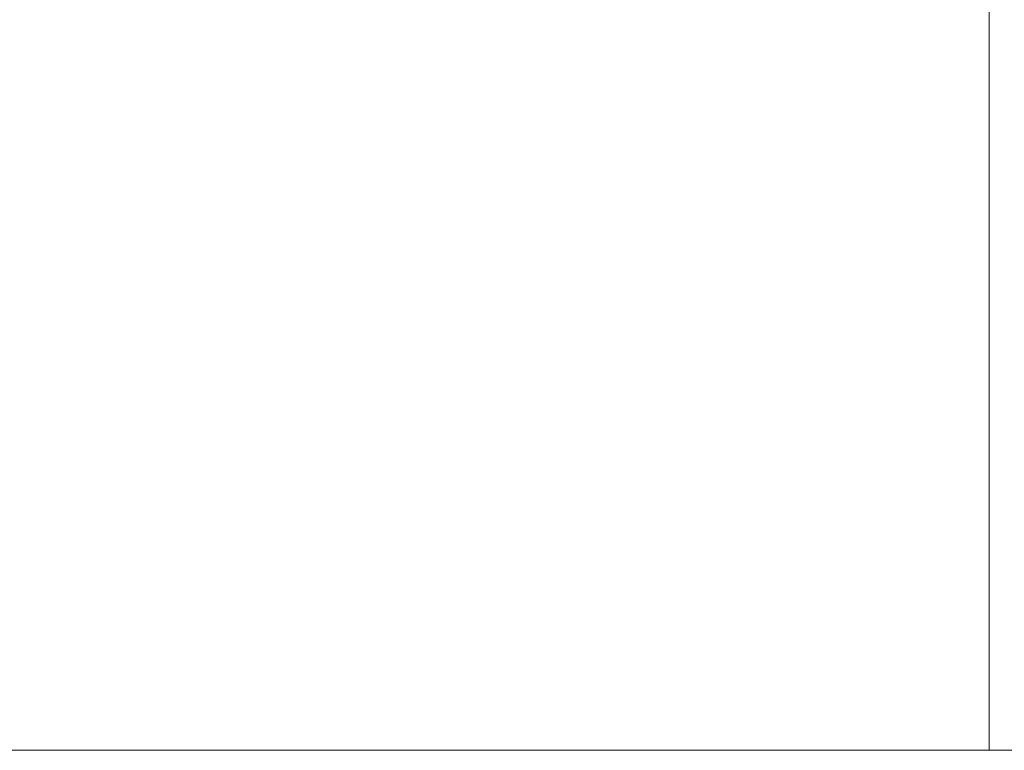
# Model space of a CAD drawing. Header units: centimetres. Extents: x -25.9 to 27.4, y -25.9 to -24.1.
# Tile 146 of 200: x 9.5425 to 9.5719, y -24.16 to -24.1382. Entities that reach past the tile are written whole.
import ezdxf

# ---------------------------------------------------------------- set-up
doc = ezdxf.new("R2010")
doc.units = ezdxf.units.CM
doc.header["$LTSCALE"] = 2.54
doc.layers.add('Lucido design-1', color=7, linetype='Continuous')

# ---------------------------------------------------------------- blocks, each defined once
blk = doc.blocks.new('Gruppo-4-1')
at = {"color": 7, "linetype": 'Continuous', "lineweight": 9}
for points, invisible_edges in [([(9.568173, -24.134495, 707.624071), (9.569258, -24.134379, 707.624071), (9.569589, -24.138268, 707.623116), (9.568668, -24.138367, 707.623116)], 15), ([(9.569258, -24.134379, 707.624071), (9.570347, -24.13431, 707.624071), (9.570513, -24.13821, 707.623116), (9.569589, -24.138268, 707.623116)], 15), ([(9.571439, -24.134804, 707.623944), (9.571439, -24.13819, 707.623116), (9.570513, -24.13821, 707.623116), (9.570347, -24.13431, 707.624071)], 14), ([(9.566021, -24.134864, 707.624071), (9.567093, -24.134656, 707.624071), (9.567753, -24.138504, 707.623116), (9.566844, -24.138679, 707.623116)], 15), ([(9.567093, -24.134656, 707.624071), (9.568173, -24.134495, 707.624071), (9.568668, -24.138367, 707.623116), (9.567753, -24.138504, 707.623116)], 15), ([(-25.828561, -24.134836, 708.41749), (-25.828561, -24.138359, 708.418326), (27.271439, -24.138359, 708.418326), (27.271439, -24.134836, 708.41749)], 10), ([(9.548326, -24.135884, 707.626452), (9.54937, -24.134925, 707.626452), (9.551896, -24.137795, 707.625183), (9.550971, -24.138645, 707.625183)], 15), ([(9.554875, -24.135493, 707.625183), (9.55593, -24.134812, 707.625183), (9.557957, -24.138104, 707.624071), (9.55704, -24.138696, 707.624071)], 15), ([(9.564959, -24.135116, 707.624071), (9.566021, -24.134864, 707.624071), (9.566844, -24.138679, 707.623116), (9.565943, -24.138894, 707.623116)], 15), ([(9.571439, -24.13819, 707.623116), (9.571439, -24.134804, 707.623944), (27.271439, -24.134804, 707.623944), (27.271439, -24.13819, 707.623116)], 10), ([(9.563909, -24.135414, 707.624071), (9.564959, -24.135116, 707.624071), (9.565943, -24.138894, 707.623116), (9.565052, -24.139146, 707.623116)], 15), ([(9.542514, -24.136645, 707.627876), (9.543531, -24.135438, 707.627876), (9.546364, -24.137931, 707.626452), (9.54545, -24.139015, 707.626452)], 15), ([(9.553849, -24.136218, 707.625183), (9.554875, -24.135493, 707.625183), (9.55704, -24.138696, 707.624071), (9.556149, -24.139326, 707.624071)], 15), ([(9.562872, -24.135755, 707.624071), (9.563909, -24.135414, 707.624071), (9.565052, -24.139146, 707.623116), (9.564173, -24.139436, 707.623116)], 15), ([(9.561851, -24.136141, 707.624071), (9.562872, -24.135755, 707.624071), (9.564173, -24.139436, 707.623116), (9.563307, -24.139763, 707.623116)], 15), ([(9.547323, -24.136887, 707.626452), (9.548326, -24.135884, 707.626452), (9.550971, -24.138645, 707.625183), (9.550083, -24.139532, 707.625183)], 15), ([(9.560847, -24.136569, 707.624071), (9.561851, -24.136141, 707.624071), (9.563307, -24.139763, 707.623116), (9.562455, -24.140126, 707.623116)], 15), ([(9.552856, -24.136986, 707.625183), (9.553849, -24.136218, 707.625183), (9.556149, -24.139326, 707.624071), (9.555285, -24.139994, 707.624071)], 15), ([(9.541549, -24.137894, 707.627876), (9.542514, -24.136645, 707.627876), (9.54545, -24.139015, 707.626452), (9.544582, -24.140137, 707.626452)], 15), ([(9.559862, -24.13704, 707.624071), (9.560847, -24.136569, 707.624071), (9.562455, -24.140126, 707.623116), (9.56162, -24.140525, 707.623116)], 15), ([(9.546364, -24.137931, 707.626452), (9.547323, -24.136887, 707.626452), (9.550083, -24.139532, 707.625183), (9.549234, -24.140457, 707.625183)], 15), ([(9.551896, -24.137795, 707.625183), (9.552856, -24.136986, 707.625183), (9.555285, -24.139994, 707.624071), (9.55445, -24.140698, 707.624071)], 15), ([(9.558898, -24.137552, 707.624071), (9.559862, -24.13704, 707.624071), (9.56162, -24.140525, 707.623116), (9.560802, -24.140959, 707.623116)], 15), ([(9.557957, -24.138104, 707.624071), (9.558898, -24.137552, 707.624071), (9.560802, -24.140959, 707.623116), (9.560003, -24.141428, 707.623116)], 15), ([(9.540637, -24.139182, 707.627876), (9.541549, -24.137894, 707.627876), (9.544582, -24.140137, 707.626452), (9.543764, -24.141295, 707.626452)], 15), ([(9.54545, -24.139015, 707.626452), (9.546364, -24.137931, 707.626452), (9.549234, -24.140457, 707.625183), (9.548424, -24.141417, 707.625183)], 15), ([(9.550971, -24.138645, 707.625183), (9.551896, -24.137795, 707.625183), (9.55445, -24.140698, 707.624071), (9.553646, -24.141436, 707.624071)], 15), ([(9.55704, -24.138696, 707.624071), (9.557957, -24.138104, 707.624071), (9.560003, -24.141428, 707.623116), (9.559225, -24.14193, 707.623116)], 15), ([(9.569589, -24.138268, 707.623116), (9.570513, -24.13821, 707.623116), (9.57068, -24.14214, 707.622319), (9.569923, -24.142188, 707.622319)], 15), ([(9.570513, -24.13821, 707.623116), (9.571439, -24.13819, 707.623116), (9.571439, -24.138935, 707.622965)], 9), ([(9.571439, -24.138935, 707.622965), (9.571439, -24.142123, 707.622319), (9.57068, -24.14214, 707.622319), (9.570513, -24.13821, 707.623116)], 14), ([(27.271439, -24.13819, 707.623116), (27.271439, -24.138935, 707.622965), (9.571439, -24.138935, 707.622965), (9.571439, -24.13819, 707.623116)], 10), ([(27.271439, -24.139011, 708.418481), (27.271439, -24.138359, 708.418326), (-25.828561, -24.138359, 708.418326), (-25.828561, -24.139011, 708.418481)], 10), ([(9.566844, -24.138679, 707.623116), (9.567753, -24.138504, 707.623116), (9.568417, -24.142381, 707.622319), (9.567672, -24.142525, 707.622319)], 15), ([(9.567753, -24.138504, 707.623116), (9.568668, -24.138367, 707.623116), (9.569168, -24.142268, 707.622319), (9.568417, -24.142381, 707.622319)], 15), ([(9.568668, -24.138367, 707.623116), (9.569589, -24.138268, 707.623116), (9.569923, -24.142188, 707.622319), (9.569168, -24.142268, 707.622319)], 15), ([(9.550083, -24.139532, 707.625183), (9.550971, -24.138645, 707.625183), (9.553646, -24.141436, 707.624071), (9.552875, -24.142208, 707.624071)], 15), ([(9.556149, -24.139326, 707.624071), (9.55704, -24.138696, 707.624071), (9.559225, -24.14193, 707.623116), (9.55847, -24.142465, 707.623116)], 15), ([(9.565943, -24.138894, 707.623116), (9.566844, -24.138679, 707.623116), (9.567672, -24.142525, 707.622319), (9.566934, -24.1427, 707.622319)], 15), ([(-25.828561, -24.139011, 708.418481), (-25.828561, -24.142637, 708.419178), (27.271439, -24.142637, 708.419178), (27.271439, -24.139011, 708.418481)], 10), ([(9.544582, -24.140137, 707.626452), (9.54545, -24.139015, 707.626452), (9.548424, -24.141417, 707.625183), (9.547656, -24.142411, 707.625183)], 15), ([(9.565052, -24.139146, 707.623116), (9.565943, -24.138894, 707.623116), (9.566934, -24.1427, 707.622319), (9.566204, -24.142907, 707.622319)], 15), ([(9.571439, -24.142123, 707.622319), (9.571439, -24.138935, 707.622965), (27.271439, -24.138935, 707.622965), (27.271439, -24.142123, 707.622319)], 10), ([(9.539782, -24.140508, 707.627876), (9.540637, -24.139182, 707.627876), (9.543764, -24.141295, 707.626452), (9.542995, -24.142486, 707.626452)], 15), ([(9.555285, -24.139994, 707.624071), (9.556149, -24.139326, 707.624071), (9.55847, -24.142465, 707.623116), (9.557737, -24.143031, 707.623116)], 15), ([(9.564173, -24.139436, 707.623116), (9.565052, -24.139146, 707.623116), (9.566204, -24.142907, 707.622319), (9.565483, -24.143145, 707.622319)], 15), ([(9.549234, -24.140457, 707.625183), (9.550083, -24.139532, 707.625183), (9.552875, -24.142208, 707.624071), (9.552136, -24.143012, 707.624071)], 15), ([(9.563307, -24.139763, 707.623116), (9.564173, -24.139436, 707.623116), (9.565483, -24.143145, 707.622319), (9.564773, -24.143413, 707.622319)], 15), ([(9.55445, -24.140698, 707.624071), (9.555285, -24.139994, 707.624071), (9.557737, -24.143031, 707.623116), (9.557029, -24.143628, 707.623116)], 15), ([(9.562455, -24.140126, 707.623116), (9.563307, -24.139763, 707.623116), (9.564773, -24.143413, 707.622319), (9.564075, -24.14371, 707.622319)], 15), ([(9.543764, -24.141295, 707.626452), (9.544582, -24.140137, 707.626452), (9.547656, -24.142411, 707.625183), (9.546931, -24.143436, 707.625183)], 15), ([(9.56162, -24.140525, 707.623116), (9.562455, -24.140126, 707.623116), (9.564075, -24.14371, 707.622319), (9.563391, -24.144038, 707.622319)], 15), ([(9.538983, -24.141869, 707.627876), (9.539782, -24.140508, 707.627876), (9.542995, -24.142486, 707.626452), (9.542277, -24.143709, 707.626452)], 15), ([(9.548424, -24.141417, 707.625183), (9.549234, -24.140457, 707.625183), (9.552136, -24.143012, 707.624071), (9.551433, -24.143846, 707.624071)], 15), ([(9.560802, -24.140959, 707.623116), (9.56162, -24.140525, 707.623116), (9.563391, -24.144038, 707.622319), (9.56272, -24.144394, 707.622319)], 15), ([(9.553646, -24.141436, 707.624071), (9.55445, -24.140698, 707.624071), (9.557029, -24.143628, 707.623116), (9.556347, -24.144254, 707.623116)], 15), ([(9.560003, -24.141428, 707.623116), (9.560802, -24.140959, 707.623116), (9.56272, -24.144394, 707.622319), (9.562066, -24.144778, 707.622319)], 15), ([(9.542995, -24.142486, 707.626452), (9.543764, -24.141295, 707.626452), (9.546931, -24.143436, 707.625183), (9.54625, -24.144491, 707.625183)], 15), ([(9.547656, -24.142411, 707.625183), (9.548424, -24.141417, 707.625183), (9.551433, -24.143846, 707.624071), (9.550765, -24.14471, 707.624071)], 15), ([(9.552875, -24.142208, 707.624071), (9.553646, -24.141436, 707.624071), (9.556347, -24.144254, 707.623116), (9.555693, -24.144909, 707.623116)], 15), ([(9.559225, -24.14193, 707.623116), (9.560003, -24.141428, 707.623116), (9.562066, -24.144778, 707.622319), (9.561428, -24.145189, 707.622319)], 15), ([(9.55847, -24.142465, 707.623116), (9.559225, -24.14193, 707.623116), (9.561428, -24.145189, 707.622319), (9.560809, -24.145627, 707.622319)], 15), ([(9.552136, -24.143012, 707.624071), (9.552875, -24.142208, 707.624071), (9.555693, -24.144909, 707.623116), (9.555066, -24.145591, 707.623116)], 15), ([(9.568417, -24.142381, 707.622319), (9.569168, -24.142268, 707.622319), (9.569671, -24.146193, 707.621682), (9.569086, -24.146281, 707.621682)], 15), ([(9.569168, -24.142268, 707.622319), (9.569923, -24.142188, 707.622319), (9.570258, -24.146131, 707.621682), (9.569671, -24.146193, 707.621682)], 15), ([(9.569923, -24.142188, 707.622319), (9.57068, -24.14214, 707.622319), (9.570848, -24.146093, 707.621682), (9.570258, -24.146131, 707.621682)], 15), ([(9.57068, -24.14214, 707.622319), (9.571439, -24.142123, 707.622319), (9.571439, -24.143102, 707.622162)], 9), ([(9.571439, -24.143102, 707.622162), (9.571439, -24.146081, 707.621682), (9.570848, -24.146093, 707.621682), (9.57068, -24.14214, 707.622319)], 14), ([(27.271439, -24.142123, 707.622319), (27.271439, -24.143102, 707.622162), (9.571439, -24.143102, 707.622162), (9.571439, -24.142123, 707.622319)], 10), ([(27.271439, -24.143232, 708.419293), (27.271439, -24.142637, 708.419178), (-25.828561, -24.142637, 708.419178), (-25.828561, -24.143232, 708.419293)], 10), ([(9.542277, -24.143709, 707.626452), (9.542995, -24.142486, 707.626452), (9.54625, -24.144491, 707.625183), (9.545615, -24.145574, 707.625183)], 15), ([(9.546931, -24.143436, 707.625183), (9.547656, -24.142411, 707.625183), (9.550765, -24.14471, 707.624071), (9.550135, -24.145601, 707.624071)], 15), ([(9.557737, -24.143031, 707.623116), (9.55847, -24.142465, 707.623116), (9.560809, -24.145627, 707.622319), (9.560208, -24.146091, 707.622319)], 15), ([(9.566934, -24.1427, 707.622319), (9.567672, -24.142525, 707.622319), (9.568506, -24.146393, 707.621682), (9.567931, -24.14653, 707.621682)], 15), ([(9.567672, -24.142525, 707.622319), (9.568417, -24.142381, 707.622319), (9.569086, -24.146281, 707.621682), (9.568506, -24.146393, 707.621682)], 15), ([(9.565483, -24.143145, 707.622319), (9.566204, -24.142907, 707.622319), (9.567363, -24.146691, 707.621682), (9.566801, -24.146876, 707.621682)], 15), ([(9.566204, -24.142907, 707.622319), (9.566934, -24.1427, 707.622319), (9.567931, -24.14653, 707.621682), (9.567363, -24.146691, 707.621682)], 15), ([(9.551433, -24.143846, 707.624071), (9.552136, -24.143012, 707.624071), (9.555066, -24.145591, 707.623116), (9.55447, -24.146298, 707.623116)], 15), ([(9.557029, -24.143628, 707.623116), (9.557737, -24.143031, 707.623116), (9.560208, -24.146091, 707.622319), (9.559628, -24.146581, 707.622319)], 15), ([(9.564773, -24.143413, 707.622319), (9.565483, -24.143145, 707.622319), (9.566801, -24.146876, 707.621682), (9.566249, -24.147084, 707.621682)], 15), ([(9.571439, -24.146081, 707.621682), (9.571439, -24.143102, 707.622162), (27.271439, -24.143102, 707.622162), (27.271439, -24.146081, 707.621682)], 10), ([(-25.828561, -24.143232, 708.419293), (-25.828561, -24.146949, 708.419843), (27.271439, -24.146949, 708.419843), (27.271439, -24.143232, 708.419293)], 10), ([(9.54625, -24.144491, 707.625183), (9.546931, -24.143436, 707.625183), (9.550135, -24.145601, 707.624071), (9.549543, -24.146518, 707.624071)], 15), ([(9.564075, -24.14371, 707.622319), (9.564773, -24.143413, 707.622319), (9.566249, -24.147084, 707.621682), (9.565705, -24.147316, 707.621682)], 15), ([(9.541612, -24.144962, 707.626452), (9.542277, -24.143709, 707.626452), (9.545615, -24.145574, 707.625183), (9.545026, -24.146683, 707.625183)], 15), ([(9.556347, -24.144254, 707.623116), (9.557029, -24.143628, 707.623116), (9.559628, -24.146581, 707.622319), (9.559069, -24.147094, 707.622319)], 15), ([(9.563391, -24.144038, 707.622319), (9.564075, -24.14371, 707.622319), (9.565705, -24.147316, 707.621682), (9.565172, -24.147571, 707.621682)], 15), ([(9.550765, -24.14471, 707.624071), (9.551433, -24.143846, 707.624071), (9.55447, -24.146298, 707.623116), (9.553903, -24.147031, 707.623116)], 15), ([(9.56272, -24.144394, 707.622319), (9.563391, -24.144038, 707.622319), (9.565172, -24.147571, 707.621682), (9.56465, -24.147848, 707.621682)], 15), ([(9.555693, -24.144909, 707.623116), (9.556347, -24.144254, 707.623116), (9.559069, -24.147094, 707.622319), (9.558533, -24.147631, 707.622319)], 15), ([(9.562066, -24.144778, 707.622319), (9.56272, -24.144394, 707.622319), (9.56465, -24.147848, 707.621682), (9.564141, -24.148147, 707.621682)], 15), ([(9.545615, -24.145574, 707.625183), (9.54625, -24.144491, 707.625183), (9.549543, -24.146518, 707.624071), (9.54899, -24.14746, 707.624071)], 15), ([(9.541001, -24.146241, 707.626452), (9.541612, -24.144962, 707.626452), (9.545026, -24.146683, 707.625183), (9.544484, -24.147816, 707.625183)], 15), ([(9.550135, -24.145601, 707.624071), (9.550765, -24.14471, 707.624071), (9.553903, -24.147031, 707.623116), (9.553369, -24.147787, 707.623116)], 15), ([(9.555066, -24.145591, 707.623116), (9.555693, -24.144909, 707.623116), (9.558533, -24.147631, 707.622319), (9.558019, -24.148189, 707.622319)], 15), ([(9.561428, -24.145189, 707.622319), (9.562066, -24.144778, 707.622319), (9.564141, -24.148147, 707.621682), (9.563644, -24.148468, 707.621682)], 15), ([(9.560809, -24.145627, 707.622319), (9.561428, -24.145189, 707.622319), (9.563644, -24.148468, 707.621682), (9.563162, -24.148809, 707.621682)], 15), ([(9.545026, -24.146683, 707.625183), (9.545615, -24.145574, 707.625183), (9.54899, -24.14746, 707.624071), (9.548478, -24.148424, 707.624071)], 15), ([(9.549543, -24.146518, 707.624071), (9.550135, -24.145601, 707.624071), (9.553369, -24.147787, 707.623116), (9.552867, -24.148565, 707.623116)], 15), ([(9.55447, -24.146298, 707.623116), (9.555066, -24.145591, 707.623116), (9.558019, -24.148189, 707.622319), (9.55753, -24.14877, 707.622319)], 15), ([(9.560208, -24.146091, 707.622319), (9.560809, -24.145627, 707.622319), (9.563162, -24.148809, 707.621682), (9.562694, -24.14917, 707.621682)], 15), ([(9.559628, -24.146581, 707.622319), (9.560208, -24.146091, 707.622319), (9.562694, -24.14917, 707.621682), (9.562242, -24.149551, 707.621682)], 15), ([(9.569671, -24.146193, 707.621682), (9.570258, -24.146131, 707.621682), (9.570595, -24.150091, 707.621204), (9.570175, -24.150135, 707.621204)], 15), ([(9.570258, -24.146131, 707.621682), (9.570848, -24.146093, 707.621682), (9.571016, -24.150064, 707.621204), (9.570595, -24.150091, 707.621204)], 15), ([(9.570848, -24.146093, 707.621682), (9.571439, -24.146081, 707.621682), (9.571439, -24.1473, 707.621535)], 9), ([(9.571439, -24.1473, 707.621535), (9.571439, -24.150055, 707.621204), (9.571016, -24.150064, 707.621204), (9.570848, -24.146093, 707.621682)], 14), ([(27.271439, -24.146081, 707.621682), (27.271439, -24.1473, 707.621535), (9.571439, -24.1473, 707.621535), (9.571439, -24.146081, 707.621682)], 10), ([(9.540444, -24.147545, 707.626452), (9.541001, -24.146241, 707.626452), (9.544484, -24.147816, 707.625183), (9.543992, -24.148971, 707.625183)], 15), ([(9.553903, -24.147031, 707.623116), (9.55447, -24.146298, 707.623116), (9.55753, -24.14877, 707.622319), (9.557066, -24.14937, 707.622319)], 15), ([(9.567931, -24.14653, 707.621682), (9.568506, -24.146393, 707.621682), (9.569343, -24.150278, 707.621204), (9.568933, -24.150376, 707.621204)], 15), ([(9.568506, -24.146393, 707.621682), (9.569086, -24.146281, 707.621682), (9.569758, -24.150198, 707.621204), (9.569343, -24.150278, 707.621204)], 15), ([(9.569086, -24.146281, 707.621682), (9.569671, -24.146193, 707.621682), (9.570175, -24.150135, 707.621204), (9.569758, -24.150198, 707.621204)], 15), ([(9.544484, -24.147816, 707.625183), (9.545026, -24.146683, 707.625183), (9.548478, -24.148424, 707.624071), (9.548008, -24.149409, 707.624071)], 15), ([(9.54899, -24.14746, 707.624071), (9.549543, -24.146518, 707.624071), (9.552867, -24.148565, 707.623116), (9.552398, -24.149363, 707.623116)], 15), ([(9.559069, -24.147094, 707.622319), (9.559628, -24.146581, 707.622319), (9.562242, -24.149551, 707.621682), (9.561807, -24.149951, 707.621682)], 15), ([(9.566801, -24.146876, 707.621682), (9.567363, -24.146691, 707.621682), (9.568526, -24.150491, 707.621204), (9.568125, -24.150623, 707.621204)], 15), ([(9.567363, -24.146691, 707.621682), (9.567931, -24.14653, 707.621682), (9.568933, -24.150376, 707.621204), (9.568526, -24.150491, 707.621204)], 15), ([(27.271439, -24.147491, 708.419923), (27.271439, -24.146949, 708.419843), (-25.828561, -24.146949, 708.419843), (-25.828561, -24.147491, 708.419923)], 10), ([(9.553369, -24.147787, 707.623116), (9.553903, -24.147031, 707.623116), (9.557066, -24.14937, 707.622319), (9.556628, -24.14999, 707.622319)], 15), ([(9.566249, -24.147084, 707.621682), (9.566801, -24.146876, 707.621682), (9.568125, -24.150623, 707.621204), (9.56773, -24.150772, 707.621204)], 15), ([(9.558533, -24.147631, 707.622319), (9.559069, -24.147094, 707.622319), (9.561807, -24.149951, 707.621682), (9.561389, -24.150369, 707.621682)], 15), ([(9.565172, -24.147571, 707.621682), (9.565705, -24.147316, 707.621682), (9.567342, -24.150938, 707.621204), (9.566961, -24.15112, 707.621204)], 15), ([(9.565705, -24.147316, 707.621682), (9.566249, -24.147084, 707.621682), (9.56773, -24.150772, 707.621204), (9.567342, -24.150938, 707.621204)], 15), ([(9.571439, -24.150055, 707.621204), (9.571439, -24.1473, 707.621535), (27.271439, -24.1473, 707.621535), (27.271439, -24.150055, 707.621204)], 10), ([(-25.828561, -24.147491, 708.419923), (-25.828561, -24.151285, 708.420318), (27.271439, -24.151285, 708.420318), (27.271439, -24.147491, 708.419923)], 10), ([(9.539943, -24.148872, 707.626452), (9.540444, -24.147545, 707.626452), (9.543992, -24.148971, 707.625183), (9.543548, -24.150146, 707.625183)], 15), ([(9.548478, -24.148424, 707.624071), (9.54899, -24.14746, 707.624071), (9.552398, -24.149363, 707.623116), (9.551964, -24.150181, 707.623116)], 15), ([(9.558019, -24.148189, 707.622319), (9.558533, -24.147631, 707.622319), (9.561389, -24.150369, 707.621682), (9.56099, -24.150804, 707.621682)], 15), ([(9.56465, -24.147848, 707.621682), (9.565172, -24.147571, 707.621682), (9.566961, -24.15112, 707.621204), (9.566588, -24.151318, 707.621204)], 15), ([(9.543992, -24.148971, 707.625183), (9.544484, -24.147816, 707.625183), (9.548008, -24.149409, 707.624071), (9.547579, -24.150413, 707.624071)], 15), ([(9.552867, -24.148565, 707.623116), (9.553369, -24.147787, 707.623116), (9.556628, -24.14999, 707.622319), (9.556216, -24.150627, 707.622319)], 15), ([(9.564141, -24.148147, 707.621682), (9.56465, -24.147848, 707.621682), (9.566588, -24.151318, 707.621204), (9.566224, -24.151531, 707.621204)], 15), ([(9.55753, -24.14877, 707.622319), (9.558019, -24.148189, 707.622319), (9.56099, -24.150804, 707.621682), (9.560609, -24.151256, 707.621682)], 15), ([(9.563644, -24.148468, 707.621682), (9.564141, -24.148147, 707.621682), (9.566224, -24.151531, 707.621204), (9.56587, -24.15176, 707.621204)], 15), ([(9.548008, -24.149409, 707.624071), (9.548478, -24.148424, 707.624071), (9.551964, -24.150181, 707.623116), (9.551565, -24.151016, 707.623116)], 15), ([(9.563162, -24.148809, 707.621682), (9.563644, -24.148468, 707.621682), (9.56587, -24.15176, 707.621204), (9.565525, -24.152004, 707.621204)], 15), ([(9.552398, -24.149363, 707.623116), (9.552867, -24.148565, 707.623116), (9.556216, -24.150627, 707.622319), (9.555832, -24.151282, 707.622319)], 15), ([(9.557066, -24.14937, 707.622319), (9.55753, -24.14877, 707.622319), (9.560609, -24.151256, 707.621682), (9.560247, -24.151723, 707.621682)], 15), ([(9.562694, -24.14917, 707.621682), (9.563162, -24.148809, 707.621682), (9.565525, -24.152004, 707.621204), (9.565191, -24.152262, 707.621204)], 15), ([(9.5395, -24.150219, 707.626452), (9.539943, -24.148872, 707.626452), (9.543548, -24.150146, 707.625183), (9.543155, -24.151338, 707.625183)], 15), ([(9.543548, -24.150146, 707.625183), (9.543992, -24.148971, 707.625183), (9.547579, -24.150413, 707.624071), (9.547194, -24.151434, 707.624071)], 15), ([(9.551964, -24.150181, 707.623116), (9.552398, -24.149363, 707.623116), (9.555832, -24.151282, 707.622319), (9.555476, -24.151952, 707.622319)], 15), ([(9.556628, -24.14999, 707.622319), (9.557066, -24.14937, 707.622319), (9.560247, -24.151723, 707.621682), (9.559906, -24.152206, 707.621682)], 15), ([(9.562242, -24.149551, 707.621682), (9.562694, -24.14917, 707.621682), (9.565191, -24.152262, 707.621204), (9.564868, -24.152534, 707.621204)], 15), ([(9.547579, -24.150413, 707.624071), (9.548008, -24.149409, 707.624071), (9.551565, -24.151016, 707.623116), (9.551201, -24.151868, 707.623116)], 15), ([(9.561807, -24.149951, 707.621682), (9.562242, -24.149551, 707.621682), (9.564868, -24.152534, 707.621204), (9.564557, -24.15282, 707.621204)], 15), ([(9.556216, -24.150627, 707.622319), (9.556628, -24.14999, 707.622319), (9.559906, -24.152206, 707.621682), (9.559586, -24.152702, 707.621682)], 15), ([(9.561389, -24.150369, 707.621682), (9.561807, -24.149951, 707.621682), (9.564557, -24.15282, 707.621204), (9.564259, -24.153119, 707.621204)], 15), ([(9.539113, -24.151583, 707.626452), (9.5395, -24.150219, 707.626452), (9.543155, -24.151338, 707.625183), (9.542813, -24.152546, 707.625183)], 15), ([(9.543155, -24.151338, 707.625183), (9.543548, -24.150146, 707.625183), (9.547194, -24.151434, 707.624071), (9.546852, -24.152471, 707.624071)], 15), ([(9.551565, -24.151016, 707.623116), (9.551964, -24.150181, 707.623116), (9.555476, -24.151952, 707.622319), (9.555149, -24.152637, 707.622319)], 15), ([(9.568933, -24.150376, 707.621204), (9.569343, -24.150278, 707.621204), (9.570183, -24.154173, 707.620886), (9.569937, -24.154232, 707.620886)], 15), ([(9.569343, -24.150278, 707.621204), (9.569758, -24.150198, 707.621204), (9.570431, -24.154125, 707.620886), (9.570183, -24.154173, 707.620886)], 15), ([(9.569758, -24.150198, 707.621204), (9.570175, -24.150135, 707.621204), (9.570681, -24.154088, 707.620886), (9.570431, -24.154125, 707.620886)], 15), ([(9.570175, -24.150135, 707.621204), (9.570595, -24.150091, 707.621204), (9.570933, -24.154061, 707.620886), (9.570681, -24.154088, 707.620886)], 15), ([(9.570595, -24.150091, 707.621204), (9.571016, -24.150064, 707.621204), (9.571186, -24.154045, 707.620886), (9.570933, -24.154061, 707.620886)], 15), ([(9.571016, -24.150064, 707.621204), (9.571439, -24.150055, 707.621204), (9.571439, -24.151521, 707.621087)], 9), ([(9.571439, -24.151521, 707.621087), (9.571439, -24.154039, 707.620886), (9.571186, -24.154045, 707.620886), (9.571016, -24.150064, 707.621204)], 14), ([(27.271439, -24.150055, 707.621204), (27.271439, -24.151521, 707.621087), (9.571439, -24.151521, 707.621087), (9.571439, -24.150055, 707.621204)], 10), ([(9.547194, -24.151434, 707.624071), (9.547579, -24.150413, 707.624071), (9.551201, -24.151868, 707.623116), (9.550874, -24.152734, 707.623116)], 15), ([(9.56099, -24.150804, 707.621682), (9.561389, -24.150369, 707.621682), (9.564259, -24.153119, 707.621204), (9.563973, -24.15343, 707.621204)], 15), ([(9.568125, -24.150623, 707.621204), (9.568526, -24.150491, 707.621204), (9.569693, -24.154301, 707.620886), (9.569453, -24.15438, 707.620886)], 15), ([(9.568526, -24.150491, 707.621204), (9.568933, -24.150376, 707.621204), (9.569937, -24.154232, 707.620886), (9.569693, -24.154301, 707.620886)], 15), ([(9.555832, -24.151282, 707.622319), (9.556216, -24.150627, 707.622319), (9.559586, -24.152702, 707.621682), (9.559287, -24.153212, 707.621682)], 15), ([(9.560609, -24.151256, 707.621682), (9.56099, -24.150804, 707.621682), (9.563973, -24.15343, 707.621204), (9.563701, -24.153752, 707.621204)], 15), ([(9.567342, -24.150938, 707.621204), (9.56773, -24.150772, 707.621204), (9.569216, -24.154469, 707.620886), (9.568983, -24.154569, 707.620886)], 15), ([(9.56773, -24.150772, 707.621204), (9.568125, -24.150623, 707.621204), (9.569453, -24.15438, 707.620886), (9.569216, -24.154469, 707.620886)], 15), ([(9.551201, -24.151868, 707.623116), (9.551565, -24.151016, 707.623116), (9.555149, -24.152637, 707.622319), (9.554851, -24.153335, 707.622319)], 15), ([(9.566588, -24.151318, 707.621204), (9.566961, -24.15112, 707.621204), (9.568755, -24.154678, 707.620886), (9.568532, -24.154796, 707.620886)], 15), ([(9.566961, -24.15112, 707.621204), (9.567342, -24.150938, 707.621204), (9.568983, -24.154569, 707.620886), (9.568755, -24.154678, 707.620886)], 15), ([(27.271439, -24.151781, 708.42037), (27.271439, -24.151285, 708.420318), (-25.828561, -24.151285, 708.420318), (-25.828561, -24.151781, 708.42037)], 10), ([(9.542813, -24.152546, 707.625183), (9.543155, -24.151338, 707.625183), (9.546852, -24.152471, 707.624071), (9.546555, -24.153521, 707.624071)], 15), ([(9.546852, -24.152471, 707.624071), (9.547194, -24.151434, 707.624071), (9.550874, -24.152734, 707.623116), (9.550585, -24.153614, 707.623116)], 15), ([(9.555476, -24.151952, 707.622319), (9.555832, -24.151282, 707.622319), (9.559287, -24.153212, 707.621682), (9.55901, -24.153733, 707.621682)], 15), ([(9.560247, -24.151723, 707.621682), (9.560609, -24.151256, 707.621682), (9.563701, -24.153752, 707.621204), (9.563443, -24.154086, 707.621204)], 15), ([(9.566224, -24.151531, 707.621204), (9.566588, -24.151318, 707.621204), (9.568532, -24.154796, 707.620886), (9.568313, -24.154924, 707.620886)], 15), ([(9.538785, -24.152963, 707.626452), (9.539113, -24.151583, 707.626452), (9.542813, -24.152546, 707.625183), (9.542522, -24.153768, 707.625183)], 15), ([(9.559906, -24.152206, 707.621682), (9.560247, -24.151723, 707.621682), (9.563443, -24.154086, 707.621204), (9.563199, -24.154431, 707.621204)], 15), ([(9.56587, -24.15176, 707.621204), (9.566224, -24.151531, 707.621204), (9.568313, -24.154924, 707.620886), (9.568101, -24.155062, 707.620886)], 15), ([(9.571439, -24.154039, 707.620886), (9.571439, -24.151521, 707.621087), (27.271439, -24.151521, 707.621087), (27.271439, -24.154039, 707.620886)], 10), ([(-25.828561, -24.151781, 708.42037), (-25.828561, -24.155639, 708.420605), (27.271439, -24.155639, 708.420605), (27.271439, -24.151781, 708.42037)], 10), ([(9.550874, -24.152734, 707.623116), (9.551201, -24.151868, 707.623116), (9.554851, -24.153335, 707.622319), (9.554583, -24.154045, 707.622319)], 15), ([(9.555149, -24.152637, 707.622319), (9.555476, -24.151952, 707.622319), (9.55901, -24.153733, 707.621682), (9.558755, -24.154267, 707.621682)], 15), ([(9.565191, -24.152262, 707.621204), (9.565525, -24.152004, 707.621204), (9.567894, -24.155208, 707.620886), (9.567694, -24.155363, 707.620886)], 15), ([(9.565525, -24.152004, 707.621204), (9.56587, -24.15176, 707.621204), (9.568101, -24.155062, 707.620886), (9.567894, -24.155208, 707.620886)], 15), ([(9.559586, -24.152702, 707.621682), (9.559906, -24.152206, 707.621682), (9.563199, -24.154431, 707.621204), (9.56297, -24.154786, 707.621204)], 15), ([(9.564868, -24.152534, 707.621204), (9.565191, -24.152262, 707.621204), (9.567694, -24.155363, 707.620886), (9.567501, -24.155526, 707.620886)], 15), ([(9.542522, -24.153768, 707.625183), (9.542813, -24.152546, 707.625183), (9.546555, -24.153521, 707.624071), (9.546302, -24.154583, 707.624071)], 15), ([(9.546555, -24.153521, 707.624071), (9.546852, -24.152471, 707.624071), (9.550585, -24.153614, 707.623116), (9.550332, -24.154504, 707.623116)], 15), ([(9.554851, -24.153335, 707.622319), (9.555149, -24.152637, 707.622319), (9.558755, -24.154267, 707.621682), (9.558523, -24.15481, 707.621682)], 15), ([(9.564557, -24.15282, 707.621204), (9.564868, -24.152534, 707.621204), (9.567501, -24.155526, 707.620886), (9.567314, -24.155697, 707.620886)], 15), ([(9.550585, -24.153614, 707.623116), (9.550874, -24.152734, 707.623116), (9.554583, -24.154045, 707.622319), (9.554346, -24.154765, 707.622319)], 15), ([(9.559287, -24.153212, 707.621682), (9.559586, -24.152702, 707.621682), (9.56297, -24.154786, 707.621204), (9.562756, -24.15515, 707.621204)], 15), ([(9.564259, -24.153119, 707.621204), (9.564557, -24.15282, 707.621204), (9.567314, -24.155697, 707.620886), (9.567135, -24.155876, 707.620886)], 15), ([(9.538516, -24.154355, 707.626452), (9.538785, -24.152963, 707.626452), (9.542522, -24.153768, 707.625183), (9.542284, -24.155001, 707.625183)], 15), ([(9.55901, -24.153733, 707.621682), (9.559287, -24.153212, 707.621682), (9.562756, -24.15515, 707.621204), (9.562558, -24.155523, 707.621204)], 15), ([(9.563973, -24.15343, 707.621204), (9.564259, -24.153119, 707.621204), (9.567135, -24.155876, 707.620886), (9.566964, -24.156062, 707.620886)], 15), ([(9.554583, -24.154045, 707.622319), (9.554851, -24.153335, 707.622319), (9.558523, -24.15481, 707.621682), (9.558314, -24.155363, 707.621682)], 15), ([(9.563701, -24.153752, 707.621204), (9.563973, -24.15343, 707.621204), (9.566964, -24.156062, 707.620886), (9.566801, -24.156255, 707.620886)], 15), ([(9.542284, -24.155001, 707.625183), (9.542522, -24.153768, 707.625183), (9.546302, -24.154583, 707.624071), (9.546095, -24.155654, 707.624071)], 15), ([(9.546302, -24.154583, 707.624071), (9.546555, -24.153521, 707.624071), (9.550332, -24.154504, 707.623116), (9.550118, -24.155405, 707.623116)], 15), ([(9.550332, -24.154504, 707.623116), (9.550585, -24.153614, 707.623116), (9.554346, -24.154765, 707.622319), (9.554139, -24.155496, 707.622319)], 15), ([(9.558755, -24.154267, 707.621682), (9.55901, -24.153733, 707.621682), (9.562558, -24.155523, 707.621204), (9.562376, -24.155904, 707.621204)], 15), ([(9.563443, -24.154086, 707.621204), (9.563701, -24.153752, 707.621204), (9.566801, -24.156255, 707.620886), (9.566646, -24.156456, 707.620886)], 15), ([(9.554346, -24.154765, 707.622319), (9.554583, -24.154045, 707.622319), (9.558314, -24.155363, 707.621682), (9.558129, -24.155924, 707.621682)], 15), ([(9.563199, -24.154431, 707.621204), (9.563443, -24.154086, 707.621204), (9.566646, -24.156456, 707.620886), (9.5665, -24.156662, 707.620886)], 15), ([(9.570431, -24.154125, 707.620886), (9.570681, -24.154088, 707.620886), (9.571188, -24.158044, 707.620728), (9.571105, -24.158056, 707.620728)], 15), ([(9.570681, -24.154088, 707.620886), (9.570933, -24.154061, 707.620886), (9.571271, -24.158035, 707.620728), (9.571188, -24.158044, 707.620728)], 15), ([(9.570933, -24.154061, 707.620886), (9.571186, -24.154045, 707.620886), (9.571355, -24.15803, 707.620728), (9.571271, -24.158035, 707.620728)], 15), ([(9.571186, -24.154045, 707.620886), (9.571439, -24.154039, 707.620886), (9.571439, -24.155757, 707.620818)], 9), ([(9.571439, -24.155757, 707.620818), (9.571439, -24.158028, 707.620728), (9.571355, -24.15803, 707.620728), (9.571186, -24.154045, 707.620886)], 14), ([(27.271439, -24.154039, 707.620886), (27.271439, -24.155757, 707.620818), (9.571439, -24.155757, 707.620818), (9.571439, -24.154039, 707.620886)], 10), ([(9.558523, -24.15481, 707.621682), (9.558755, -24.154267, 707.621682), (9.562376, -24.155904, 707.621204), (9.562211, -24.156292, 707.621204)], 15), ([(9.569216, -24.154469, 707.620886), (9.569453, -24.15438, 707.620886), (9.570782, -24.158141, 707.620728), (9.570703, -24.15817, 707.620728)], 15), ([(9.569453, -24.15438, 707.620886), (9.569693, -24.154301, 707.620886), (9.570861, -24.158114, 707.620728), (9.570782, -24.158141, 707.620728)], 15), ([(9.569693, -24.154301, 707.620886), (9.569937, -24.154232, 707.620886), (9.570942, -24.158092, 707.620728), (9.570861, -24.158114, 707.620728)], 15), ([(9.569937, -24.154232, 707.620886), (9.570183, -24.154173, 707.620886), (9.571023, -24.158072, 707.620728), (9.570942, -24.158092, 707.620728)], 15), ([(9.570183, -24.154173, 707.620886), (9.570431, -24.154125, 707.620886), (9.571105, -24.158056, 707.620728), (9.571023, -24.158072, 707.620728)], 15), ([(9.546095, -24.155654, 707.624071), (9.546302, -24.154583, 707.624071), (9.550118, -24.155405, 707.623116), (9.549942, -24.156314, 707.623116)], 15), ([(9.550118, -24.155405, 707.623116), (9.550332, -24.154504, 707.623116), (9.554139, -24.155496, 707.622319), (9.553963, -24.156234, 707.622319)], 15), ([(9.56297, -24.154786, 707.621204), (9.563199, -24.154431, 707.621204), (9.5665, -24.156662, 707.620886), (9.566363, -24.156875, 707.620886)], 15), ([(9.568532, -24.154796, 707.620886), (9.568755, -24.154678, 707.620886), (9.570551, -24.158239, 707.620728), (9.570477, -24.158278, 707.620728)], 15), ([(9.568755, -24.154678, 707.620886), (9.568983, -24.154569, 707.620886), (9.570626, -24.158203, 707.620728), (9.570551, -24.158239, 707.620728)], 15), ([(9.568983, -24.154569, 707.620886), (9.569216, -24.154469, 707.620886), (9.570703, -24.15817, 707.620728), (9.570626, -24.158203, 707.620728)], 15), ([(9.554139, -24.155496, 707.622319), (9.554346, -24.154765, 707.622319), (9.558129, -24.155924, 707.621682), (9.557968, -24.156493, 707.621682)], 15), ([(9.558314, -24.155363, 707.621682), (9.558523, -24.15481, 707.621682), (9.562211, -24.156292, 707.621204), (9.562062, -24.156687, 707.621204)], 15), ([(9.562756, -24.15515, 707.621204), (9.56297, -24.154786, 707.621204), (9.566363, -24.156875, 707.620886), (9.566235, -24.157093, 707.620886)], 15), ([(9.568101, -24.155062, 707.620886), (9.568313, -24.154924, 707.620886), (9.570405, -24.158321, 707.620728), (9.570334, -24.158366, 707.620728)], 15), ([(9.568313, -24.154924, 707.620886), (9.568532, -24.154796, 707.620886), (9.570477, -24.158278, 707.620728), (9.570405, -24.158321, 707.620728)], 15), ([(9.542098, -24.156243, 707.625183), (9.542284, -24.155001, 707.625183), (9.546095, -24.155654, 707.624071), (9.545933, -24.156734, 707.624071)], 15), ([(9.562558, -24.155523, 707.621204), (9.562756, -24.15515, 707.621204), (9.566235, -24.157093, 707.620886), (9.566116, -24.157317, 707.620886)], 15), ([(9.567694, -24.155363, 707.620886), (9.567894, -24.155208, 707.620886), (9.570266, -24.158414, 707.620728), (9.5702, -24.158466, 707.620728)], 15), ([(9.567894, -24.155208, 707.620886), (9.568101, -24.155062, 707.620886), (9.570334, -24.158366, 707.620728), (9.570266, -24.158414, 707.620728)], 15), ([(9.549942, -24.156314, 707.623116), (9.550118, -24.155405, 707.623116), (9.553963, -24.156234, 707.622319), (9.553819, -24.156979, 707.622319)], 15), ([(9.553963, -24.156234, 707.622319), (9.554139, -24.155496, 707.622319), (9.557968, -24.156493, 707.621682), (9.557832, -24.157067, 707.621682)], 15), ([(9.558129, -24.155924, 707.621682), (9.558314, -24.155363, 707.621682), (9.562062, -24.156687, 707.621204), (9.561929, -24.157088, 707.621204)], 15), ([(9.562376, -24.155904, 707.621204), (9.562558, -24.155523, 707.621204), (9.566116, -24.157317, 707.620886), (9.566007, -24.157545, 707.620886)], 15), ([(9.567314, -24.155697, 707.620886), (9.567501, -24.155526, 707.620886), (9.570136, -24.15852, 707.620728), (9.570074, -24.158576, 707.620728)], 15), ([(9.567501, -24.155526, 707.620886), (9.567694, -24.155363, 707.620886), (9.5702, -24.158466, 707.620728), (9.570136, -24.15852, 707.620728)], 15), ([(27.271439, -24.156084, 708.420632), (27.271439, -24.155639, 708.420605), (-25.828561, -24.155639, 708.420605), (-25.828561, -24.156084, 708.420632)], 10), ([(9.545933, -24.156734, 707.624071), (9.546095, -24.155654, 707.624071), (9.549942, -24.156314, 707.623116), (9.549805, -24.15723, 707.623116)], 15), ([(9.567135, -24.155876, 707.620886), (9.567314, -24.155697, 707.620886), (9.570074, -24.158576, 707.620728), (9.570015, -24.158635, 707.620728)], 15), ([(9.571439, -24.158028, 707.620728), (9.571439, -24.155757, 707.620818), (27.271439, -24.155757, 707.620818), (27.271439, -24.158028, 707.620728)], 10), ([(-25.828561, -24.156084, 708.420632), (-25.828561, -24.16, 708.420708), (27.271439, -24.16, 708.420708), (27.271439, -24.156084, 708.420632)], 8), ([(9.557968, -24.156493, 707.621682), (9.558129, -24.155924, 707.621682), (9.561929, -24.157088, 707.621204), (9.561814, -24.157494, 707.621204)], 15), ([(9.562211, -24.156292, 707.621204), (9.562376, -24.155904, 707.621204), (9.566007, -24.157545, 707.620886), (9.565908, -24.157778, 707.620886)], 15), ([(9.566801, -24.156255, 707.620886), (9.566964, -24.156062, 707.620886), (9.569958, -24.158697, 707.620728), (9.569904, -24.158761, 707.620728)], 15), ([(9.566964, -24.156062, 707.620886), (9.567135, -24.155876, 707.620886), (9.570015, -24.158635, 707.620728), (9.569958, -24.158697, 707.620728)], 15), ([(9.541965, -24.157491, 707.625183), (9.542098, -24.156243, 707.625183), (9.545933, -24.156734, 707.624071), (9.545818, -24.157819, 707.624071)], 15), ([(9.549805, -24.15723, 707.623116), (9.549942, -24.156314, 707.623116), (9.553819, -24.156979, 707.622319), (9.553707, -24.157729, 707.622319)], 15), ([(9.553819, -24.156979, 707.622319), (9.553963, -24.156234, 707.622319), (9.557832, -24.157067, 707.621682), (9.557719, -24.157648, 707.621682)], 15), ([(9.562062, -24.156687, 707.621204), (9.562211, -24.156292, 707.621204), (9.565908, -24.157778, 707.620886), (9.565819, -24.158014, 707.620886)], 15), ([(9.5665, -24.156662, 707.620886), (9.566646, -24.156456, 707.620886), (9.569853, -24.158827, 707.620728), (9.569805, -24.158896, 707.620728)], 15), ([(9.566646, -24.156456, 707.620886), (9.566801, -24.156255, 707.620886), (9.569904, -24.158761, 707.620728), (9.569853, -24.158827, 707.620728)], 15), ([(9.545818, -24.157819, 707.624071), (9.545933, -24.156734, 707.624071), (9.549805, -24.15723, 707.623116), (9.549707, -24.15815, 707.623116)], 15), ([(9.557832, -24.157067, 707.621682), (9.557968, -24.156493, 707.621682), (9.561814, -24.157494, 707.621204), (9.561717, -24.157905, 707.621204)], 15), ([(9.561929, -24.157088, 707.621204), (9.562062, -24.156687, 707.621204), (9.565819, -24.158014, 707.620886), (9.565739, -24.158255, 707.620886)], 15), ([(9.566363, -24.156875, 707.620886), (9.5665, -24.156662, 707.620886), (9.569805, -24.158896, 707.620728), (9.569759, -24.158966, 707.620728)], 15), ([(9.553707, -24.157729, 707.622319), (9.553819, -24.156979, 707.622319), (9.557719, -24.157648, 707.621682), (9.557632, -24.158232, 707.621682)], 15), ([(9.566235, -24.157093, 707.620886), (9.566363, -24.156875, 707.620886), (9.569759, -24.158966, 707.620728), (9.569717, -24.159038, 707.620728)], 15), ([(9.549707, -24.15815, 707.623116), (9.549805, -24.15723, 707.623116), (9.553707, -24.157729, 707.622319), (9.553626, -24.158484, 707.622319)], 15), ([(9.557719, -24.157648, 707.621682), (9.557832, -24.157067, 707.621682), (9.561717, -24.157905, 707.621204), (9.561637, -24.158319, 707.621204)], 15), ([(9.561814, -24.157494, 707.621204), (9.561929, -24.157088, 707.621204), (9.565739, -24.158255, 707.620886), (9.56567, -24.158498, 707.620886)], 15), ([(9.566007, -24.157545, 707.620886), (9.566116, -24.157317, 707.620886), (9.569678, -24.159112, 707.620728), (9.569642, -24.159188, 707.620728)], 15), ([(9.566116, -24.157317, 707.620886), (9.566235, -24.157093, 707.620886), (9.569717, -24.159038, 707.620728), (9.569678, -24.159112, 707.620728)], 15), ([(9.541885, -24.158745, 707.625183), (9.541965, -24.157491, 707.625183), (9.545818, -24.157819, 707.624071), (9.545748, -24.158909, 707.624071)], 15), ([(9.561717, -24.157905, 707.621204), (9.561814, -24.157494, 707.621204), (9.56567, -24.158498, 707.620886), (9.565612, -24.158744, 707.620886)], 15), ([(9.565908, -24.157778, 707.620886), (9.566007, -24.157545, 707.620886), (9.569642, -24.159188, 707.620728), (9.569609, -24.159265, 707.620728)], 15), ([(9.545748, -24.158909, 707.624071), (9.545818, -24.157819, 707.624071), (9.549707, -24.15815, 707.623116), (9.549648, -24.159074, 707.623116)], 15), ([(9.553626, -24.158484, 707.622319), (9.553707, -24.157729, 707.622319), (9.557632, -24.158232, 707.621682), (9.557569, -24.15882, 707.621682)], 15), ([(9.557632, -24.158232, 707.621682), (9.557719, -24.157648, 707.621682), (9.561637, -24.158319, 707.621204), (9.561574, -24.158737, 707.621204)], 15), ([(9.561637, -24.158319, 707.621204), (9.561717, -24.157905, 707.621204), (9.565612, -24.158744, 707.620886), (9.565564, -24.158993, 707.620886)], 15), ([(9.565819, -24.158014, 707.620886), (9.565908, -24.157778, 707.620886), (9.569609, -24.159265, 707.620728), (9.569579, -24.159343, 707.620728)], 15), ([(9.549648, -24.159074, 707.623116), (9.549707, -24.15815, 707.623116), (9.553626, -24.158484, 707.622319), (9.553578, -24.159241, 707.622319)], 15), ([(9.565739, -24.158255, 707.620886), (9.565819, -24.158014, 707.620886), (9.569579, -24.159343, 707.620728), (9.569553, -24.159423, 707.620728)], 15), ([(9.570551, -24.158239, 707.620728), (9.570626, -24.158203, 707.620728), (9.571439, -24.16, 707.620708)], 11), ([(9.570626, -24.158203, 707.620728), (9.570703, -24.15817, 707.620728), (9.571439, -24.16, 707.620708)], 11), ([(9.570703, -24.15817, 707.620728), (9.570782, -24.158141, 707.620728), (9.571439, -24.16, 707.620708)], 11), ([(9.570782, -24.158141, 707.620728), (9.570861, -24.158114, 707.620728), (9.571439, -24.16, 707.620708)], 11), ([(9.570861, -24.158114, 707.620728), (9.570942, -24.158092, 707.620728), (9.571439, -24.16, 707.620708)], 11), ([(9.570942, -24.158092, 707.620728), (9.571023, -24.158072, 707.620728), (9.571439, -24.16, 707.620708)], 11), ([(9.571023, -24.158072, 707.620728), (9.571105, -24.158056, 707.620728), (9.571439, -24.16, 707.620708)], 11), ([(9.571105, -24.158056, 707.620728), (9.571188, -24.158044, 707.620728), (9.571439, -24.16, 707.620708)], 11), ([(9.571188, -24.158044, 707.620728), (9.571271, -24.158035, 707.620728), (9.571439, -24.16, 707.620708)], 11), ([(9.571271, -24.158035, 707.620728), (9.571355, -24.15803, 707.620728), (9.571439, -24.16, 707.620708)], 11), ([(9.571355, -24.15803, 707.620728), (9.571439, -24.158028, 707.620728), (9.571439, -24.16, 707.620708)], 9), ([(27.271439, -24.158028, 707.620728), (27.271439, -24.16, 707.620708), (9.571439, -24.16, 707.620708), (9.571439, -24.158028, 707.620728)], 8), ([(9.553578, -24.159241, 707.622319), (9.553626, -24.158484, 707.622319), (9.557569, -24.15882, 707.621682), (9.557532, -24.159409, 707.621682)], 15), ([(9.557569, -24.15882, 707.621682), (9.557632, -24.158232, 707.621682), (9.561574, -24.158737, 707.621204), (9.561529, -24.159157, 707.621204)], 15), ([(9.561574, -24.158737, 707.621204), (9.561637, -24.158319, 707.621204), (9.565564, -24.158993, 707.620886), (9.565526, -24.159243, 707.620886)], 15), ([(9.565612, -24.158744, 707.620886), (9.56567, -24.158498, 707.620886), (9.56953, -24.159503, 707.620728), (9.569511, -24.159585, 707.620728)], 15), ([(9.56567, -24.158498, 707.620886), (9.565739, -24.158255, 707.620886), (9.569553, -24.159423, 707.620728), (9.56953, -24.159503, 707.620728)], 15), ([(9.570136, -24.15852, 707.620728), (9.5702, -24.158466, 707.620728), (9.571439, -24.16, 707.620708)], 11), ([(9.5702, -24.158466, 707.620728), (9.570266, -24.158414, 707.620728), (9.571439, -24.16, 707.620708)], 11), ([(9.570266, -24.158414, 707.620728), (9.570334, -24.158366, 707.620728), (9.571439, -24.16, 707.620708)], 11), ([(9.570334, -24.158366, 707.620728), (9.570405, -24.158321, 707.620728), (9.571439, -24.16, 707.620708)], 11), ([(9.570405, -24.158321, 707.620728), (9.570477, -24.158278, 707.620728), (9.571439, -24.16, 707.620708)], 11), ([(9.570477, -24.158278, 707.620728), (9.570551, -24.158239, 707.620728), (9.571439, -24.16, 707.620708)], 11), ([(9.541859, -24.16, 707.625183), (9.541885, -24.158745, 707.625183), (9.545748, -24.158909, 707.624071), (9.545725, -24.16, 707.624071)], 7), ([(9.561529, -24.159157, 707.621204), (9.561574, -24.158737, 707.621204), (9.565526, -24.159243, 707.620886), (9.5655, -24.159495, 707.620886)], 15), ([(9.565564, -24.158993, 707.620886), (9.565612, -24.158744, 707.620886), (9.569511, -24.159585, 707.620728), (9.569495, -24.159667, 707.620728)], 15), ([(9.569853, -24.158827, 707.620728), (9.569904, -24.158761, 707.620728), (9.571439, -24.16, 707.620708)], 11), ([(9.569904, -24.158761, 707.620728), (9.569958, -24.158697, 707.620728), (9.571439, -24.16, 707.620708)], 11), ([(9.569958, -24.158697, 707.620728), (9.570015, -24.158635, 707.620728), (9.571439, -24.16, 707.620708)], 11), ([(9.570015, -24.158635, 707.620728), (9.570074, -24.158576, 707.620728), (9.571439, -24.16, 707.620708)], 11), ([(9.570074, -24.158576, 707.620728), (9.570136, -24.15852, 707.620728), (9.571439, -24.16, 707.620708)], 11), ([(9.545725, -24.16, 707.624071), (9.545748, -24.158909, 707.624071), (9.549648, -24.159074, 707.623116), (9.549629, -24.16, 707.623116)], 7), ([(9.549629, -24.16, 707.623116), (9.549648, -24.159074, 707.623116), (9.553578, -24.159241, 707.622319), (9.553562, -24.16, 707.622319)], 7), ([(9.557532, -24.159409, 707.621682), (9.557569, -24.15882, 707.621682), (9.561529, -24.159157, 707.621204), (9.561502, -24.159578, 707.621204)], 15), ([(9.565526, -24.159243, 707.620886), (9.565564, -24.158993, 707.620886), (9.569495, -24.159667, 707.620728), (9.569482, -24.15975, 707.620728)], 15), ([(9.569678, -24.159112, 707.620728), (9.569717, -24.159038, 707.620728), (9.571439, -24.16, 707.620708)], 11), ([(9.569717, -24.159038, 707.620728), (9.569759, -24.158966, 707.620728), (9.571439, -24.16, 707.620708)], 11), ([(9.569759, -24.158966, 707.620728), (9.569805, -24.158896, 707.620728), (9.571439, -24.16, 707.620708)], 11), ([(9.569805, -24.158896, 707.620728), (9.569853, -24.158827, 707.620728), (9.571439, -24.16, 707.620708)], 11), ([(9.553562, -24.16, 707.622319), (9.553578, -24.159241, 707.622319), (9.557532, -24.159409, 707.621682), (9.557519, -24.16, 707.621682)], 7), ([(9.561502, -24.159578, 707.621204), (9.561529, -24.159157, 707.621204), (9.5655, -24.159495, 707.620886), (9.565483, -24.159747, 707.620886)], 15), ([(9.5655, -24.159495, 707.620886), (9.565526, -24.159243, 707.620886), (9.569482, -24.15975, 707.620728), (9.569474, -24.159833, 707.620728)], 15), ([(9.569553, -24.159423, 707.620728), (9.569579, -24.159343, 707.620728), (9.571439, -24.16, 707.620708)], 11), ([(9.569579, -24.159343, 707.620728), (9.569609, -24.159265, 707.620728), (9.571439, -24.16, 707.620708)], 11), ([(9.569609, -24.159265, 707.620728), (9.569642, -24.159188, 707.620728), (9.571439, -24.16, 707.620708)], 11), ([(9.569642, -24.159188, 707.620728), (9.569678, -24.159112, 707.620728), (9.571439, -24.16, 707.620708)], 11), ([(9.557519, -24.16, 707.621682), (9.557532, -24.159409, 707.621682), (9.561502, -24.159578, 707.621204), (9.561493, -24.16, 707.621204)], 7), ([(9.561493, -24.16, 707.621204), (9.561502, -24.159578, 707.621204), (9.565483, -24.159747, 707.620886), (9.565478, -24.16, 707.620886)], 7), ([(9.565483, -24.159747, 707.620886), (9.5655, -24.159495, 707.620886), (9.569474, -24.159833, 707.620728), (9.569468, -24.159916, 707.620728)], 15), ([(9.569482, -24.15975, 707.620728), (9.569495, -24.159667, 707.620728), (9.571439, -24.16, 707.620708)], 11), ([(9.569495, -24.159667, 707.620728), (9.569511, -24.159585, 707.620728), (9.571439, -24.16, 707.620708)], 11), ([(9.569511, -24.159585, 707.620728), (9.56953, -24.159503, 707.620728), (9.571439, -24.16, 707.620708)], 11), ([(9.56953, -24.159503, 707.620728), (9.569553, -24.159423, 707.620728), (9.571439, -24.16, 707.620708)], 11), ([(9.565478, -24.16, 707.620886), (9.565483, -24.159747, 707.620886), (9.569468, -24.159916, 707.620728), (9.569466, -24.16, 707.620728)], 7), ([(9.569466, -24.16, 707.620728), (9.569468, -24.159916, 707.620728), (9.571439, -24.16, 707.620708)], 3), ([(9.569468, -24.159916, 707.620728), (9.569474, -24.159833, 707.620728), (9.571439, -24.16, 707.620708)], 11), ([(9.569474, -24.159833, 707.620728), (9.569482, -24.15975, 707.620728), (9.571439, -24.16, 707.620708)], 11)]:
    blk.add_3dface(points, dxfattribs=dict(at, invisible_edges=invisible_edges))

msp = doc.modelspace()

# ---------------------------------------------------------------- block references
at = {"layer": 'Lucido design-1', "color": 7}
msp.add_blockref('Gruppo-4-1', (0, 0), dxfattribs=at)

doc.saveas('drawing.dxf')
